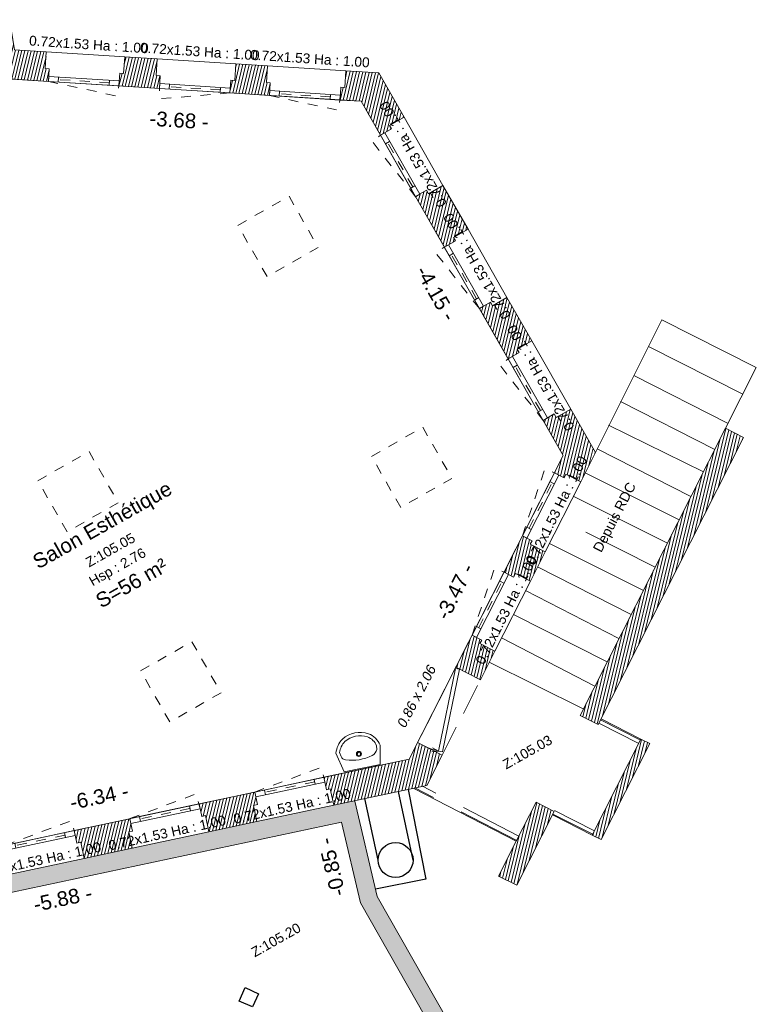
# Model space of a CAD drawing. Header units: metres. Extents: x 1525456 to 1525560, y 4222363 to 4222397.
# Tile 16 of 16: x 1525482 to 1525489, y 4222381 to 4222391. Entities that reach past the tile are written whole.
import ezdxf
from ezdxf.enums import TextEntityAlignment as Align

# ---------------------------------------------------------------- set-up
doc = ezdxf.new("R2010")
doc.units = ezdxf.units.M
doc.header["$LTSCALE"] = 0.1
doc.header["$PDMODE"] = 34
doc.header["$PDSIZE"] = 0.1
for name, pattern in [('ACAD_ISO07W100', [3, 0, -3]), ('BAZ_MUR-interrompu', [0.2, 0.05, -0.1, 0.05]), ('CACHE', [9.525, 6.35, -3.175]), ('CACHE2', [4.7625, 3.175, -1.5875])]:
    doc.linetypes.add(name, pattern=pattern)
doc.layers.get('0').update_dxf_attribs({"lineweight": 9})
doc.layers.get('Defpoints').update_dxf_attribs({"lineweight": 9})
doc.layers.add('0_Contours', color=6, linetype='Continuous', lineweight=9, plot=False)
for name, color, linetype, lineweight in [('0_Cotation', 142, 'CACHE2', 9), ('0_cotation surfaces', 152, 'Continuous', 9), ('Escalier', 35, 'Continuous', 9), ('Fenêtre', 39, 'Continuous', 9), ('Garde-corps', 37, 'CACHE', 9), ('Hauteur allège', 153, 'Continuous', 9), ('Mobilier', 251, 'Continuous', 9), ('Mur', 7, 'Continuous', 9), ('Mur-bas', 250, 'Continuous', 9), ('Mur-hachures', 254, 'Continuous', 9), ('Porte', 39, 'Continuous', 9), ('Poutre', 253, 'CACHE2', 9), ('Réseau_Eclairage_Symbole', 242, 'CACHE2', 9), ('Texte-Altitude', 115, 'Continuous', 9), ('Texte-hauteur', 112, 'CACHE', 9), ('Texte-Pièce', 166, 'Continuous', 9)]:
    doc.layers.add(name, color=color, linetype=linetype, lineweight=lineweight)
doc.layers.add('Equipement_Divers', color=253, linetype='Continuous')
doc.layers.add('Réseau_Ventillation_clim_Symbole', color=143, linetype='Continuous')
doc.styles.add('ARIAL', font='arial.ttf')
doc.styles.add('BAZ_CALIBRI_LT', font='calibril.ttf')
doc.styles.add('BAZ_CALIBRI_LT_IT', font='arial.ttf', dxfattribs={"oblique": 9})
doc.styles.get("Standard").update_dxf_attribs({"font": 'arial.ttf'})
doc.dimstyles.new('Cotation', dxfattribs={"dimtxt": 0.18, "dimasz": 0.1, "dimexe": 0.18, "dimexo": 0.2, "dimgap": 0.09, "dimtad": 0, "dimzin": 0, "dimdsep": 46, "dimtxsty": 'ARIAL', "dimblk1": 'OBLIQUE', "dimblk2": 'OBLIQUE', "dimsah": 1, "dimcen": 0.09, "dimse1": 1, "dimse2": 1, "dimsd1": 1, "dimsd2": 1, "dimclrd": 252, "dimaunit": 2, "dimadec": 3, "dimazin": 0, "dimtfac": 1, "dimtix": 1, "dimtofl": 0, "dimtmove": 0, "dimatfit": 3, "dimldrblk": 'OBLIQUE', "dimfxl": 1, "dimtolj": 1, "dimtzin": 0, "dimarcsym": 0})
pattern_1 = [(76.5, (0, 0), (-0.03087274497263, 0.00741189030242), [])]

# ---------------------------------------------------------------- blocks, each defined once
blk = doc.blocks.new('*U169')
at = {"color": 0, "linetype": 'Continuous'}
blk.add_lwpolyline([(0.72, -0.05), (0, -0.05), (0, 0), (0.72, 0)], close=True, dxfattribs=at)
at = {"linetype": 'BAZ_MUR-interrompu', "ltscale": 2, "flags": 128}
blk.add_lwpolyline([(0.72, -0.05), (0.008, -0.155), (0, -0.05)], dxfattribs=at)
at = {"flags": 128}
blk.add_lwpolyline([(0.72, -0.05), (0, -0.05)], dxfattribs=at)
at = {"color": 0, "linetype": 'Continuous'}
for points in [[(0.1, 0), (0.1, -0.05)], [(0.62, 0), (0.62, -0.05)]]:
    blk.add_lwpolyline(points, dxfattribs=at)
at = {"color": 0, "linetype": 'ACAD_ISO07W100', "ltscale": 0.01}
blk.add_lwpolyline([(0.1, -0.025), (0.62, -0.025)], dxfattribs=at)
at = {"layer": 'Hauteur allège', "style": 'BAZ_CALIBRI_LT'}
blk.add_attdef('DIM', text='', height=0.1, rotation=180.4578, dxfattribs=at).set_placement((0.379, 0.12), align=Align.TOP_CENTER)
at = {"layer": 'Hauteur allège', "style": 'BAZ_CALIBRI_LT', "flags": 5}
for tag, p in [('HAUTEUR', (1.767, 0.133)), ('ALLEGE', (1.769, 0.011))]:
    blk.add_attdef(tag, p, '', height=0.1, dxfattribs=at)
blk = doc.blocks.new('*U123')
at = {"color": 0, "linetype": 'Continuous'}
blk.add_lwpolyline([(0.72, -0.05), (0, -0.05), (0, 0), (0.72, 0)], close=True, dxfattribs=at)
at = {"linetype": 'BAZ_MUR-interrompu', "ltscale": 2, "flags": 128}
blk.add_lwpolyline([(0.72, -0.05), (0.008, -0.155), (0, -0.05)], dxfattribs=at)
at = {"flags": 128}
blk.add_lwpolyline([(0.72, -0.05), (0, -0.05)], dxfattribs=at)
at = {"color": 0, "linetype": 'Continuous'}
for points in [[(0.1, 0), (0.1, -0.05)], [(0.62, 0), (0.62, -0.05)]]:
    blk.add_lwpolyline(points, dxfattribs=at)
at = {"color": 0, "linetype": 'ACAD_ISO07W100', "ltscale": 0.01}
blk.add_lwpolyline([(0.1, -0.025), (0.62, -0.025)], dxfattribs=at)
at = {"layer": 'Hauteur allège', "style": 'BAZ_CALIBRI_LT'}
blk.add_attdef('DIM', text='', height=0.1, rotation=180.4578, dxfattribs=at).set_placement((0.379, 0.12), align=Align.TOP_CENTER)
at = {"layer": 'Hauteur allège', "style": 'BAZ_CALIBRI_LT', "flags": 5}
for tag, p in [('HAUTEUR', (1.767, 0.133)), ('ALLEGE', (1.769, 0.011))]:
    blk.add_attdef(tag, p, '', height=0.1, dxfattribs=at)
blk = doc.blocks.new('*U119')
at = {"color": 0, "linetype": 'Continuous'}
blk.add_lwpolyline([(0.72, -0.05), (0, -0.05), (0, 0), (0.72, 0)], close=True, dxfattribs=at)
at = {"linetype": 'BAZ_MUR-interrompu', "ltscale": 2, "flags": 128}
blk.add_lwpolyline([(0.72, -0.05), (0.008, -0.155), (0, -0.05)], dxfattribs=at)
at = {"flags": 128}
blk.add_lwpolyline([(0.72, -0.05), (0, -0.05)], dxfattribs=at)
at = {"color": 0, "linetype": 'Continuous'}
for points in [[(0.1, 0), (0.1, -0.05)], [(0.62, 0), (0.62, -0.05)]]:
    blk.add_lwpolyline(points, dxfattribs=at)
at = {"color": 0, "linetype": 'ACAD_ISO07W100', "ltscale": 0.01}
blk.add_lwpolyline([(0.1, -0.025), (0.62, -0.025)], dxfattribs=at)
at = {"layer": 'Hauteur allège', "style": 'BAZ_CALIBRI_LT'}
blk.add_attdef('DIM', text='', height=0.1, rotation=180.4578, dxfattribs=at).set_placement((0.379, 0.12), align=Align.TOP_CENTER)
at = {"layer": 'Hauteur allège', "style": 'BAZ_CALIBRI_LT', "flags": 5}
for tag, p in [('HAUTEUR', (1.767, 0.133)), ('ALLEGE', (1.769, 0.011))]:
    blk.add_attdef(tag, p, '', height=0.1, dxfattribs=at)
blk = doc.blocks.new('*U124')
at = {"linetype": 'BAZ_MUR-interrompu', "ltscale": 2, "flags": 128}
blk.add_lwpolyline([(0, 0.05), (0.712, 0.155), (0.72, 0.05)], dxfattribs=at)
at = {"color": 0, "linetype": 'Continuous'}
blk.add_lwpolyline([(0.72, 0.05), (0, 0.05), (0, 0), (0.72, 0)], close=True, dxfattribs=at)
at = {"flags": 128}
blk.add_lwpolyline([(0.72, 0.05), (0, 0.05)], dxfattribs=at)
at = {"color": 0, "linetype": 'Continuous'}
for points in [[(0.1, 0), (0.1, 0.05)], [(0.62, 0), (0.62, 0.05)]]:
    blk.add_lwpolyline(points, dxfattribs=at)
at = {"color": 0, "linetype": 'ACAD_ISO07W100', "ltscale": 0.01}
blk.add_lwpolyline([(0.1, 0.025), (0.62, 0.025)], dxfattribs=at)
at = {"layer": 'Hauteur allège', "style": 'BAZ_CALIBRI_LT', "flags": 5}
for tag, p in [('HAUTEUR', (1.767, 0.183)), ('ALLEGE', (1.769, 0.061))]:
    blk.add_attdef(tag, p, '', height=0.1, dxfattribs=at)
at = {"layer": 'Hauteur allège', "style": 'BAZ_CALIBRI_LT'}
blk.add_attdef('DIM', text='', height=0.1, rotation=0.3449, dxfattribs=at).set_placement((0.388, -0.092), align=Align.TOP_CENTER)
blk = doc.blocks.new('*U137')
at = {"linetype": 'BAZ_MUR-interrompu', "ltscale": 2, "flags": 128}
blk.add_lwpolyline([(0, 0.05), (0.712, 0.155), (0.72, 0.05)], dxfattribs=at)
at = {"color": 0, "linetype": 'Continuous'}
blk.add_lwpolyline([(0.72, 0.05), (0, 0.05), (0, 0), (0.72, 0)], close=True, dxfattribs=at)
at = {"flags": 128}
blk.add_lwpolyline([(0.72, 0.05), (0, 0.05)], dxfattribs=at)
at = {"color": 0, "linetype": 'Continuous'}
for points in [[(0.1, 0), (0.1, 0.05)], [(0.62, 0), (0.62, 0.05)]]:
    blk.add_lwpolyline(points, dxfattribs=at)
at = {"color": 0, "linetype": 'ACAD_ISO07W100', "ltscale": 0.01}
blk.add_lwpolyline([(0.1, 0.025), (0.62, 0.025)], dxfattribs=at)
at = {"layer": 'Hauteur allège', "style": 'BAZ_CALIBRI_LT', "flags": 5}
for tag, p in [('HAUTEUR', (1.767, 0.183)), ('ALLEGE', (1.769, 0.061))]:
    blk.add_attdef(tag, p, '', height=0.1, dxfattribs=at)
at = {"layer": 'Hauteur allège', "style": 'BAZ_CALIBRI_LT'}
blk.add_attdef('DIM', text='', height=0.1, rotation=0.3449, dxfattribs=at).set_placement((0.388, -0.092), align=Align.TOP_CENTER)
blk = doc.blocks.new('*U128')
at = {"linetype": 'BAZ_MUR-interrompu', "ltscale": 2, "flags": 128}
blk.add_lwpolyline([(0, 0.05), (0.712, 0.155), (0.72, 0.05)], dxfattribs=at)
at = {"color": 0, "linetype": 'Continuous'}
blk.add_lwpolyline([(0.72, 0.05), (0, 0.05), (0, 0), (0.72, 0)], close=True, dxfattribs=at)
at = {"flags": 128}
blk.add_lwpolyline([(0.72, 0.05), (0, 0.05)], dxfattribs=at)
at = {"color": 0, "linetype": 'Continuous'}
for points in [[(0.1, 0), (0.1, 0.05)], [(0.62, 0), (0.62, 0.05)]]:
    blk.add_lwpolyline(points, dxfattribs=at)
at = {"color": 0, "linetype": 'ACAD_ISO07W100', "ltscale": 0.01}
blk.add_lwpolyline([(0.1, 0.025), (0.62, 0.025)], dxfattribs=at)
at = {"layer": 'Hauteur allège', "style": 'BAZ_CALIBRI_LT', "flags": 5}
for tag, p in [('HAUTEUR', (1.767, 0.183)), ('ALLEGE', (1.769, 0.061))]:
    blk.add_attdef(tag, p, '', height=0.1, dxfattribs=at)
at = {"layer": 'Hauteur allège', "style": 'BAZ_CALIBRI_LT'}
blk.add_attdef('DIM', text='', height=0.1, rotation=0.3449, dxfattribs=at).set_placement((0.388, -0.092), align=Align.TOP_CENTER)
blk = doc.blocks.new('*U127')
at = {"linetype": 'BAZ_MUR-interrompu', "ltscale": 2, "flags": 128}
blk.add_lwpolyline([(0, 0.05), (0.712, 0.155), (0.72, 0.05)], dxfattribs=at)
at = {"color": 0, "linetype": 'Continuous'}
blk.add_lwpolyline([(0.72, 0.05), (0, 0.05), (0, 0), (0.72, 0)], close=True, dxfattribs=at)
at = {"flags": 128}
blk.add_lwpolyline([(0.72, 0.05), (0, 0.05)], dxfattribs=at)
at = {"color": 0, "linetype": 'Continuous'}
for points in [[(0.1, 0), (0.1, 0.05)], [(0.62, 0), (0.62, 0.05)]]:
    blk.add_lwpolyline(points, dxfattribs=at)
at = {"color": 0, "linetype": 'ACAD_ISO07W100', "ltscale": 0.01}
blk.add_lwpolyline([(0.1, 0.025), (0.62, 0.025)], dxfattribs=at)
at = {"layer": 'Hauteur allège', "style": 'BAZ_CALIBRI_LT', "flags": 5}
for tag, p in [('HAUTEUR', (1.767, 0.183)), ('ALLEGE', (1.769, 0.061))]:
    blk.add_attdef(tag, p, '', height=0.1, dxfattribs=at)
at = {"layer": 'Hauteur allège', "style": 'BAZ_CALIBRI_LT'}
blk.add_attdef('DIM', text='', height=0.1, rotation=0.3449, dxfattribs=at).set_placement((0.388, -0.092), align=Align.TOP_CENTER)
blk = doc.blocks.new('*U125')
at = {"linetype": 'BAZ_MUR-interrompu', "ltscale": 2, "flags": 128}
blk.add_lwpolyline([(0, 0.05), (0.712, 0.155), (0.72, 0.05)], dxfattribs=at)
at = {"color": 0, "linetype": 'Continuous'}
blk.add_lwpolyline([(0.72, 0.05), (0, 0.05), (0, 0), (0.72, 0)], close=True, dxfattribs=at)
at = {"flags": 128}
blk.add_lwpolyline([(0.72, 0.05), (0, 0.05)], dxfattribs=at)
at = {"color": 0, "linetype": 'Continuous'}
for points in [[(0.1, 0), (0.1, 0.05)], [(0.62, 0), (0.62, 0.05)]]:
    blk.add_lwpolyline(points, dxfattribs=at)
at = {"color": 0, "linetype": 'ACAD_ISO07W100', "ltscale": 0.01}
blk.add_lwpolyline([(0.1, 0.025), (0.62, 0.025)], dxfattribs=at)
at = {"layer": 'Hauteur allège', "style": 'BAZ_CALIBRI_LT', "flags": 5}
for tag, p in [('HAUTEUR', (1.767, 0.183)), ('ALLEGE', (1.769, 0.061))]:
    blk.add_attdef(tag, p, '', height=0.1, dxfattribs=at)
at = {"layer": 'Hauteur allège', "style": 'BAZ_CALIBRI_LT'}
blk.add_attdef('DIM', text='', height=0.1, rotation=179.8291, dxfattribs=at).set_placement((0.332, -0.402), align=Align.TOP_CENTER)
blk = doc.blocks.new('*U130')
at = {"linetype": 'BAZ_MUR-interrompu', "ltscale": 2, "flags": 128}
blk.add_lwpolyline([(0.72, 0.05), (0.008, 0.155), (0, 0.05)], dxfattribs=at)
at = {"color": 0, "linetype": 'Continuous'}
blk.add_lwpolyline([(0.72, 0.05), (0, 0.05), (0, 0), (0.72, 0)], close=True, dxfattribs=at)
at = {"flags": 128}
blk.add_lwpolyline([(0.72, 0.05), (0, 0.05)], dxfattribs=at)
at = {"color": 0, "linetype": 'Continuous'}
for points in [[(0.1, 0), (0.1, 0.05)], [(0.62, 0), (0.62, 0.05)]]:
    blk.add_lwpolyline(points, dxfattribs=at)
at = {"color": 0, "linetype": 'ACAD_ISO07W100', "ltscale": 0.01}
blk.add_lwpolyline([(0.1, 0.025), (0.62, 0.025)], dxfattribs=at)
at = {"layer": 'Hauteur allège', "style": 'BAZ_CALIBRI_LT', "flags": 5}
for tag, p in [('HAUTEUR', (1.767, 0.183)), ('ALLEGE', (1.769, 0.061))]:
    blk.add_attdef(tag, p, '', height=0.1, dxfattribs=at)
at = {"layer": 'Hauteur allège', "style": 'BAZ_CALIBRI_LT'}
blk.add_attdef('DIM', text='', height=0.1, rotation=179.8291, dxfattribs=at).set_placement((0.332, -0.402), align=Align.TOP_CENTER)
blk = doc.blocks.new('*U126')
at = {"linetype": 'BAZ_MUR-interrompu', "ltscale": 2, "flags": 128}
blk.add_lwpolyline([(0.72, 0.05), (0.008, 0.155), (0, 0.05)], dxfattribs=at)
at = {"color": 0, "linetype": 'Continuous'}
blk.add_lwpolyline([(0.72, 0.05), (0, 0.05), (0, 0), (0.72, 0)], close=True, dxfattribs=at)
at = {"flags": 128}
blk.add_lwpolyline([(0.72, 0.05), (0, 0.05)], dxfattribs=at)
at = {"color": 0, "linetype": 'Continuous'}
for points in [[(0.1, 0), (0.1, 0.05)], [(0.62, 0), (0.62, 0.05)]]:
    blk.add_lwpolyline(points, dxfattribs=at)
at = {"color": 0, "linetype": 'ACAD_ISO07W100', "ltscale": 0.01}
blk.add_lwpolyline([(0.1, 0.025), (0.62, 0.025)], dxfattribs=at)
at = {"layer": 'Hauteur allège', "style": 'BAZ_CALIBRI_LT', "flags": 5}
for tag, p in [('HAUTEUR', (1.767, 0.183)), ('ALLEGE', (1.769, 0.061))]:
    blk.add_attdef(tag, p, '', height=0.1, dxfattribs=at)
at = {"layer": 'Hauteur allège', "style": 'BAZ_CALIBRI_LT'}
blk.add_attdef('DIM', text='', height=0.1, rotation=179.8291, dxfattribs=at).set_placement((0.332, -0.402), align=Align.TOP_CENTER)
blk = doc.blocks.new('*U129')
at = {"linetype": 'BAZ_MUR-interrompu', "ltscale": 2, "flags": 128}
blk.add_lwpolyline([(0, 0.05), (0.712, 0.155), (0.72, 0.05)], dxfattribs=at)
at = {"color": 0, "linetype": 'Continuous'}
blk.add_lwpolyline([(0.72, 0.05), (0, 0.05), (0, 0), (0.72, 0)], close=True, dxfattribs=at)
at = {"flags": 128}
blk.add_lwpolyline([(0.72, 0.05), (0, 0.05)], dxfattribs=at)
at = {"color": 0, "linetype": 'Continuous'}
for points in [[(0.1, 0), (0.1, 0.05)], [(0.62, 0), (0.62, 0.05)]]:
    blk.add_lwpolyline(points, dxfattribs=at)
at = {"color": 0, "linetype": 'ACAD_ISO07W100', "ltscale": 0.01}
blk.add_lwpolyline([(0.1, 0.025), (0.62, 0.025)], dxfattribs=at)
at = {"layer": 'Hauteur allège', "style": 'BAZ_CALIBRI_LT', "flags": 5}
for tag, p in [('HAUTEUR', (1.767, 0.183)), ('ALLEGE', (1.769, 0.061))]:
    blk.add_attdef(tag, p, '', height=0.1, dxfattribs=at)
at = {"layer": 'Hauteur allège', "style": 'BAZ_CALIBRI_LT'}
blk.add_attdef('DIM', text='', height=0.1, rotation=0.3449, dxfattribs=at).set_placement((0.388, -0.092), align=Align.TOP_CENTER)
blk = doc.blocks.new('lavabo_2')
for points in [[(0, 0.5), (0, 0), (-0.272, -0.059, -0.159252), (-0.442, 0.066, -0.262025), (-0.443, 0.427, -0.225431), (-0.26, 0.55)], [(-0.26, 0.503), (-0.212, 0.494, -0.233514), (-0.144, 0.418, -0.154882), (-0.157, 0.053, -0.24387), (-0.212, 0.001), (-0.269, -0.011, -0.146588), (-0.403, 0.091, -0.259474), (-0.403, 0.404, -0.215463)]]:
    blk.add_lwpolyline(points, format="xyb", close=True)
for radius in [0.0343, 0.0224]:
    blk.add_circle((-0.199, 0.245), radius)
blk = doc.blocks.new('*U15')
at = {"layer": 'Porte', "linetype": 'Continuous', "flags": 128}
for points in [[(0, 0), (0.83, 0.227)], [(0.83, 0.227), (0.841, 0.187)], [(0.841, 0.187), (0.011, -0.04)], [(0.841, 0.187), (0.838, 0.117)], [(0.841, 0.187), (0.878, 0.128)], [(0, 0), (0.011, -0.04)]]:
    blk.add_lwpolyline(points, dxfattribs=at)
at = {"layer": 'Porte', "linetype": 'Continuous'}
blk.add_arc((0.142, 0.019), 0.718, 358.4528, 13.4618, dxfattribs=at)
at = {"layer": 'Hauteur allège', "oblique": 9, "flags": 1}
for tag, p in [('HAUTEUR', (0.98, 0.271)), ('LARGEUR', (0.902, 0.102))]:
    blk.add_attdef(tag, p, '', height=0.1, dxfattribs=at)
at = {"layer": 'Hauteur allège', "oblique": 9}
blk.add_attdef('DIM', text='', height=0.1, rotation=179.2973, dxfattribs=at).set_placement((0.45, -0.187), align=Align.BOTTOM_CENTER)
blk = doc.blocks.new('*D63')
at = {"layer": 'Defpoints', "color": 0, "transparency": 16777216}
for p in [(1525481.611, 4222390.222), (1525485.279, 4222389.989), (1525485.259, 4222389.679)]:
    blk.add_point(p, dxfattribs=at)
at = {"layer": '0_Cotation', "color": 0, "transparency": 16777216, "insert": (1525483.425, 4222389.796), "char_height": 0.15, "attachment_point": 5, "rotation": 356.3609, "style": 'ARIAL'}
blk.add_mtext('\\A1;-3.68 -', dxfattribs=at)
blk = doc.blocks.new('_OBLIQUE')
at = {"color": 0, "linetype": 'ByBlock'}
blk.add_line((-0.5, -0.5), (0.5, 0.5), dxfattribs=at)
blk = doc.blocks.new('*D64')
at = {"layer": 'Defpoints', "color": 0, "transparency": 16777216}
for p in [(1525485.279, 4222389.989), (1525485.013, 4222389.837), (1525487.338, 4222386.381)]:
    blk.add_point(p, dxfattribs=at)
at = {"layer": '0_Cotation', "color": 0, "transparency": 16777216, "insert": (1525486.043, 4222388.033), "char_height": 0.15, "attachment_point": 5, "rotation": 299.709, "style": 'ARIAL'}
blk.add_mtext('\\A1;-4.15 -', dxfattribs=at)
blk = doc.blocks.new('*D65')
at = {"layer": 'Defpoints', "color": 0, "transparency": 16777216}
for p in [(1525487.019, 4222386.542), (1525487.338, 4222386.381), (1525485.77, 4222383.287)]:
    blk.add_point(p, dxfattribs=at)
at = {"layer": '0_Cotation', "color": 0, "transparency": 16777216, "insert": (1525486.235, 4222384.995), "char_height": 0.15, "attachment_point": 5, "rotation": 63.1297, "style": 'ARIAL'}
blk.add_mtext('\\A1;-3.47 -', dxfattribs=at)
blk = doc.blocks.new('*D66')
at = {"layer": 'Defpoints', "color": 0, "transparency": 16777216}
for p in [(1525485.711, 4222383.565), (1525485.77, 4222383.287), (1525479.57, 4222381.964)]:
    blk.add_point(p, dxfattribs=at)
at = {"layer": '0_Cotation', "color": 0, "transparency": 16777216, "insert": (1525482.611, 4222382.903), "char_height": 0.15, "attachment_point": 5, "rotation": 12.0483, "style": 'ARIAL'}
blk.add_mtext('\\A1;-6.34 -', dxfattribs=at)
blk = doc.blocks.new('*D109')
at = {"layer": 'Defpoints', "color": 0, "transparency": 16777216}
for p in [(1525485.274, 4222381.821), (1525485.126, 4222381.737), (1525487.838, 4222377.311)]:
    blk.add_point(p, dxfattribs=at)
at = {"layer": '0_Cotation', "color": 0, "transparency": 16777216, "insert": (1525486.408, 4222379.482), "char_height": 0.15, "attachment_point": 5, "rotation": 299.621, "style": 'ARIAL'}
blk.add_mtext('\\A1;-5.19 -', dxfattribs=at)
blk = doc.blocks.new('*D110')
at = {"layer": 'Defpoints', "color": 0, "transparency": 16777216}
for p in [(1525485.079, 4222382.645), (1525479.329, 4222381.421), (1525479.365, 4222381.252)]:
    blk.add_point(p, dxfattribs=at)
at = {"layer": '0_Cotation', "color": 0, "transparency": 16777216, "insert": (1525482.24, 4222381.864), "char_height": 0.15, "attachment_point": 5, "rotation": 12.0158, "style": 'ARIAL'}
blk.add_mtext('\\A1;-5.88 -', dxfattribs=at)
blk = doc.blocks.new('*D115')
at = {"layer": 'Defpoints', "color": 0, "transparency": 16777216}
for p in [(1525485.079, 4222382.645), (1525484.883, 4222382.599), (1525485.274, 4222381.821)]:
    blk.add_point(p, dxfattribs=at)
at = {"layer": '0_Cotation', "color": 0, "transparency": 16777216, "insert": (1525484.98, 4222382.187), "char_height": 0.15, "attachment_point": 5, "rotation": 103.2879, "style": 'ARIAL'}
blk.add_mtext('\\A1;-0.85 -', dxfattribs=at)

msp = doc.modelspace()

# ---------------------------------------------------------------- hatches: boundary and pattern name
at = {"layer": 'Mur-hachures'}
h = msp.add_hatch(dxfattribs=at)
h.set_pattern_fill('ANSI31', color=256, scale=0.01, angle=31.5)
h.set_pattern_definition(pattern_1)
h.paths.add_polyline_path([(1525482.072, 4222390.493), (1525481.747, 4222390.514), (1525481.7, 4222390.808), (1525481.532, 4222390.781), (1525481.526, 4222390.821), (1525481.398, 4222390.8), (1525481.489, 4222390.23), (1525482.093, 4222390.191), (1525482.102, 4222390.321), (1525482.062, 4222390.324), (1525482.072, 4222390.493)])
h = msp.add_hatch(dxfattribs=at)
h.set_pattern_fill('ANSI31', color=256, scale=0.01, angle=31.5)
h.set_pattern_definition(pattern_1)
h.paths.add_polyline_path([(1525483.224, 4222390.119), (1525483.232, 4222390.249), (1525483.192, 4222390.252), (1525483.203, 4222390.421), (1525482.871, 4222390.443), (1525482.86, 4222390.273), (1525482.82, 4222390.275), (1525482.812, 4222390.146), (1525483.224, 4222390.119)])
h = msp.add_hatch(dxfattribs=at)
h.set_pattern_fill('ANSI31', color=256, scale=0.01, angle=31.5)
h.set_pattern_definition(pattern_1)
h.paths.add_polyline_path([(1525483.943, 4222390.074), (1525484.345, 4222390.048), (1525484.354, 4222390.178), (1525484.314, 4222390.18), (1525484.324, 4222390.35), (1525484.002, 4222390.371), (1525483.991, 4222390.201), (1525483.951, 4222390.204), (1525483.943, 4222390.074)])
h = msp.add_hatch(dxfattribs=at)
h.set_pattern_fill('ANSI31', color=256, scale=0.01, angle=31.5)
h.set_pattern_definition(pattern_1)
h.paths.add_polyline_path([(1525485.459, 4222390.278), (1525485.123, 4222390.299), (1525485.112, 4222390.13), (1525485.072, 4222390.132), (1525485.064, 4222390.002), (1525485.279, 4222389.989), (1525485.476, 4222389.643), (1525485.589, 4222389.707), (1525485.569, 4222389.742), (1525485.717, 4222389.826), (1525485.459, 4222390.278)])
h = msp.add_hatch(dxfattribs=at)
h.set_pattern_fill('ANSI31', color=256, scale=0.01, angle=31.5)
h.set_pattern_definition(pattern_1)
h.paths.add_polyline_path([(1525486.127, 4222388.502), (1525486.24, 4222388.567), (1525486.22, 4222388.601), (1525486.368, 4222388.686), (1525486.113, 4222389.131), (1525485.966, 4222389.047), (1525485.946, 4222389.082), (1525485.833, 4222389.018), (1525486.127, 4222388.502)])
h = msp.add_hatch(dxfattribs=at)
h.set_pattern_fill('ANSI31', color=256, scale=0.01, angle=31.5)
h.set_pattern_definition(pattern_1)
h.paths.add_polyline_path([(1525486.764, 4222387.991), (1525486.617, 4222387.906), (1525486.597, 4222387.941), (1525486.484, 4222387.877), (1525486.777, 4222387.364), (1525486.89, 4222387.428), (1525486.87, 4222387.463), (1525487.018, 4222387.547), (1525486.764, 4222387.991)])
h = msp.add_hatch(dxfattribs=at)
h.set_pattern_fill('ANSI31', color=256, scale=0.01, angle=31.5)
h.set_pattern_definition(pattern_1)
h.paths.add_polyline_path([(1525487.414, 4222386.852), (1525487.666, 4222386.41), (1525487.516, 4222386.112), (1525487.364, 4222386.189), (1525487.346, 4222386.153), (1525487.248, 4222386.203), (1525487.338, 4222386.381), (1525487.134, 4222386.738), (1525487.247, 4222386.803), (1525487.266, 4222386.768)])
h = msp.add_hatch(dxfattribs=at)
h.set_pattern_fill('ANSI31', color=256, scale=0.01, angle=31.5)
h.set_pattern_definition(pattern_1)
h.paths.add_polyline_path([(1525488.647, 4222385.978), (1525488.991, 4222386.657), (1525489.175, 4222386.564), (1525487.693, 4222383.639), (1525487.509, 4222383.732)])
h = msp.add_hatch(dxfattribs=at)
h.set_pattern_fill('ANSI31', color=256, scale=0.01, angle=31.5)
h.set_pattern_definition(pattern_1)
h.paths.add_polyline_path([(1525487.154, 4222385.398), (1525487.002, 4222385.475), (1525487.02, 4222385.511), (1525486.922, 4222385.561), (1525486.735, 4222385.191), (1525486.833, 4222385.141), (1525486.851, 4222385.177), (1525487.003, 4222385.1)])
h = msp.add_hatch(dxfattribs=at)
h.set_pattern_fill('ANSI31', color=256, scale=0.01, angle=31.5)
h.set_pattern_definition(pattern_1)
h.paths.add_polyline_path([(1525486.494, 4222384.095), (1525486.244, 4222384.222), (1525486.41, 4222384.549), (1525486.508, 4222384.499), (1525486.49, 4222384.463), (1525486.641, 4222384.386)])
h = msp.add_hatch(dxfattribs=at)
h.set_pattern_fill('ANSI31', color=256, scale=0.01, angle=31.5)
h.set_pattern_definition(pattern_1)
h.paths.add_polyline_path([(1525485.77, 4222383.287), (1525484.899, 4222383.101), (1525484.926, 4222382.974), (1525484.965, 4222382.982), (1525485.001, 4222382.816), (1525485.948, 4222383.018), (1525486.105, 4222383.328), (1525485.855, 4222383.455)])
h = msp.add_hatch(dxfattribs=at)
h.set_pattern_fill('ANSI31', color=256, scale=0.01, angle=31.5)
h.set_pattern_definition(pattern_1)
h.paths.add_polyline_path([(1525487.634, 4222382.512), (1525488.13, 4222383.49), (1525488.219, 4222383.445), (1525487.723, 4222382.466)])
h = msp.add_hatch(dxfattribs=at)
h.set_pattern_fill('ANSI31', color=256, scale=0.01, angle=31.5)
h.set_pattern_definition(pattern_1)
h.paths.add_polyline_path([(1525484.195, 4222382.951), (1525483.628, 4222382.83), (1525483.655, 4222382.703), (1525483.694, 4222382.711), (1525483.729, 4222382.545), (1525484.218, 4222382.649), (1525484.183, 4222382.815), (1525484.222, 4222382.824)])
at = {"layer": 'Mur-hachures', "true_color": 0xe8e8e8}
h = msp.add_hatch(color=254, dxfattribs=at)
h.dxf.hatch_style = 1
h.paths.add_polyline_path([(1525488.083, 4222377.244), (1525485.443, 4222381.887), (1525485.213, 4222382.861), (1525485.001, 4222382.816), (1525484.218, 4222382.649), (1525483.729, 4222382.545), (1525482.947, 4222382.378), (1525482.458, 4222382.273), (1525481.676, 4222382.106), (1525481.187, 4222382.002), (1525480.404, 4222381.835), (1525480.292, 4222381.811), (1525480.328, 4222381.634), (1525485.079, 4222382.645), (1525485.274, 4222381.821), (1525487.838, 4222377.311), (1525479.202, 4222372.407), (1525476.367, 4222377.37), (1525479.22, 4222379.01), (1525478.01, 4222381.144), (1525479.13, 4222381.77), (1525479.329, 4222381.421), (1525479.495, 4222381.457), (1525479.465, 4222381.634), (1525479.42, 4222381.625), (1525479.198, 4222382.014), (1525477.764, 4222381.213), (1525478.209, 4222380.428), (1525478.603, 4222379.732), (1525478.975, 4222379.077), (1525476.121, 4222377.436), (1525479.135, 4222372.162)])
at = {"layer": 'Mur-hachures'}
h = msp.add_hatch(dxfattribs=at)
h.set_pattern_fill('ANSI31', color=256, scale=0.01, angle=31.5)
h.set_pattern_definition(pattern_1)
h.paths.add_polyline_path([(1525487.061, 4222382.847), (1525487.245, 4222382.754), (1525486.864, 4222382.002), (1525486.68, 4222382.095), (1525486.859, 4222382.449)])
h = msp.add_hatch(dxfattribs=at)
h.set_pattern_fill('ANSI31', color=256, scale=0.01, angle=31.5)
h.set_pattern_definition(pattern_1)
h.paths.add_polyline_path([(1525482.356, 4222382.558), (1525482.384, 4222382.431), (1525482.423, 4222382.44), (1525482.458, 4222382.273), (1525482.947, 4222382.378), (1525482.912, 4222382.544), (1525482.951, 4222382.552), (1525482.924, 4222382.679)])

# ---------------------------------------------------------------- linework, layer by layer
at = {"layer": '0_Contours', "flags": 128}
msp.add_lwpolyline([(1525477.379, 4222385.526), (1525477.714, 4222385.898), (1525477.691, 4222385.918), (1525481.317, 4222389.941), (1525481.34, 4222389.921), (1525481.611, 4222390.222), (1525485.279, 4222389.989), (1525487.338, 4222386.381), (1525485.77, 4222383.287), (1525479.57, 4222381.964), (1525479.254, 4222382.519), (1525479.132, 4222382.45)], close=True, dxfattribs=at)
at = {"layer": 'Equipement_Divers', "flags": 128}
msp.add_lwpolyline([(1525485.759, 4222382.978), (1525485.938, 4222382.062), (1525485.426, 4222381.96)], dxfattribs=at)
msp.add_lwpolyline([(1525484.037, 4222380.82), (1525484.098, 4222380.958), (1525484.233, 4222380.896), (1525484.172, 4222380.762)], close=True, dxfattribs=at)
at = {"layer": 'Escalier'}
for points in [[(1525488.344, 4222387.763), (1525487.666, 4222386.41)], [(1525488.991, 4222386.657), (1525489.305, 4222387.276), (1525488.344, 4222387.763)], [(1525488.206, 4222387.491), (1525489.167, 4222387.004)], [(1525488.056, 4222387.194), (1525489.017, 4222386.707)], [(1525487.922, 4222386.929), (1525488.882, 4222386.442)], [(1525487.799, 4222386.688), (1525488.767, 4222386.214)], [(1525487.685, 4222386.447), (1525488.638, 4222385.961)], [(1525487.562, 4222386.203), (1525488.52, 4222385.726)], [(1525487.44, 4222385.964), (1525488.399, 4222385.488)], [(1525487.568, 4222385.598), (1525488.274, 4222385.242)], [(1525487.197, 4222385.484), (1525488.154, 4222385.004)], [(1525487.076, 4222385.244), (1525488.03, 4222384.761)], [(1525486.953, 4222385.003), (1525487.906, 4222384.514)], [(1525486.831, 4222384.76), (1525487.785, 4222384.276)], [(1525486.71, 4222384.523), (1525487.661, 4222384.031)], [(1525487.542, 4222383.797), (1525486.584, 4222384.274)]]:
    msp.add_lwpolyline(points, dxfattribs=at)
msp.add_lwpolyline([(1525488.572, 4222386.933, 0, 0, 0), (1525487.124, 4222384.152, 0.15, 0, 0), (1525487.063, 4222384.036, 0, 0, 0)], format="xyseb", dxfattribs=at)
at = {"layer": 'Garde-corps', "flags": 128}
for points in [[(1525488.107, 4222383.445), (1525487.7, 4222383.652)], [(1525488.126, 4222383.481), (1525487.718, 4222383.688)], [(1525486.864, 4222382.458), (1525485.827, 4222382.992)], [(1525486.887, 4222382.502), (1525485.904, 4222383.009)], [(1525487.639, 4222382.52), (1525487.231, 4222382.727)], [(1525487.657, 4222382.556), (1525487.249, 4222382.763)]]:
    msp.add_lwpolyline(points, dxfattribs=at)
at = {"layer": 'Mur'}
for p, q in [((1525482.871, 4222390.443), (1525482.072, 4222390.493)), ((1525484.002, 4222390.371), (1525483.203, 4222390.421)), ((1525485.123, 4222390.299), (1525484.324, 4222390.35)), ((1525486.113, 4222389.131), (1525485.717, 4222389.826)), ((1525486.764, 4222387.991), (1525486.368, 4222388.686)), ((1525487.414, 4222386.852), (1525487.018, 4222387.547)), ((1525487.154, 4222385.398), (1525487.516, 4222386.112)), ((1525486.641, 4222384.386), (1525487.003, 4222385.1))]:
    msp.add_line(p, q, dxfattribs=at)
at = {"layer": 'Mur', "flags": 128}
for points in [[(1525482.072, 4222390.493), (1525481.747, 4222390.514), (1525481.7, 4222390.808), (1525481.532, 4222390.781), (1525481.526, 4222390.821), (1525481.398, 4222390.8), (1525481.489, 4222390.23), (1525482.093, 4222390.191), (1525482.102, 4222390.321), (1525482.062, 4222390.324), (1525482.072, 4222390.493)], [(1525483.224, 4222390.119), (1525483.232, 4222390.249), (1525483.192, 4222390.252), (1525483.203, 4222390.421), (1525482.871, 4222390.443), (1525482.86, 4222390.273), (1525482.82, 4222390.275), (1525482.812, 4222390.146), (1525483.224, 4222390.119)], [(1525483.943, 4222390.074), (1525484.345, 4222390.048), (1525484.354, 4222390.178), (1525484.314, 4222390.18), (1525484.324, 4222390.35), (1525484.002, 4222390.371), (1525483.991, 4222390.201), (1525483.951, 4222390.204), (1525483.943, 4222390.074)], [(1525485.459, 4222390.278), (1525485.123, 4222390.299), (1525485.112, 4222390.13), (1525485.072, 4222390.132), (1525485.064, 4222390.002), (1525485.279, 4222389.989), (1525485.476, 4222389.643), (1525485.589, 4222389.707), (1525485.569, 4222389.742), (1525485.717, 4222389.826), (1525485.459, 4222390.278)], [(1525486.127, 4222388.502), (1525486.24, 4222388.567), (1525486.22, 4222388.601), (1525486.368, 4222388.686), (1525486.113, 4222389.131), (1525485.966, 4222389.047), (1525485.946, 4222389.082), (1525485.833, 4222389.018), (1525486.127, 4222388.502)], [(1525486.764, 4222387.991), (1525486.617, 4222387.906), (1525486.597, 4222387.941), (1525486.484, 4222387.877), (1525486.777, 4222387.364), (1525486.89, 4222387.428), (1525486.87, 4222387.463), (1525487.018, 4222387.547), (1525486.764, 4222387.991)], [(1525487.414, 4222386.852), (1525487.666, 4222386.41), (1525487.516, 4222386.112), (1525487.364, 4222386.189), (1525487.346, 4222386.153), (1525487.248, 4222386.203), (1525487.338, 4222386.381), (1525487.134, 4222386.738), (1525487.247, 4222386.803), (1525487.266, 4222386.768), (1525487.414, 4222386.852)], [(1525488.647, 4222385.978), (1525488.991, 4222386.657), (1525489.175, 4222386.564), (1525487.693, 4222383.639), (1525487.509, 4222383.732)], [(1525487.154, 4222385.398), (1525487.002, 4222385.475), (1525487.02, 4222385.511), (1525486.922, 4222385.561), (1525486.735, 4222385.191), (1525486.833, 4222385.141), (1525486.851, 4222385.177), (1525487.003, 4222385.1), (1525487.154, 4222385.398)], [(1525486.494, 4222384.095), (1525486.244, 4222384.222), (1525486.41, 4222384.549), (1525486.508, 4222384.499), (1525486.49, 4222384.463), (1525486.641, 4222384.386), (1525486.494, 4222384.095)], [(1525485.77, 4222383.287), (1525484.899, 4222383.101), (1525484.926, 4222382.974), (1525484.965, 4222382.982), (1525485.001, 4222382.816), (1525485.948, 4222383.018), (1525486.105, 4222383.328), (1525485.855, 4222383.455)], [(1525487.634, 4222382.512), (1525488.13, 4222383.49), (1525488.219, 4222383.445), (1525487.723, 4222382.466)], [(1525484.195, 4222382.951), (1525483.628, 4222382.83), (1525483.655, 4222382.703), (1525483.694, 4222382.711), (1525483.729, 4222382.545), (1525484.218, 4222382.649), (1525484.183, 4222382.815), (1525484.222, 4222382.824), (1525484.195, 4222382.951)], [(1525482.356, 4222382.558), (1525482.384, 4222382.431), (1525482.423, 4222382.44), (1525482.458, 4222382.273), (1525482.947, 4222382.378), (1525482.912, 4222382.544), (1525482.951, 4222382.552), (1525482.924, 4222382.679), (1525482.356, 4222382.558)]]:
    msp.add_lwpolyline(points, close=True, dxfattribs=at)
for points in [[(1525488.13, 4222383.49), (1525487.723, 4222383.696)], [(1525486.859, 4222382.449), (1525485.816, 4222382.987)], [(1525487.061, 4222382.847), (1525487.245, 4222382.754), (1525486.864, 4222382.002), (1525486.68, 4222382.095), (1525486.859, 4222382.449), (1525487.061, 4222382.847)], [(1525484.218, 4222382.649), (1525485.001, 4222382.816)], [(1525476.367, 4222377.37), (1525479.22, 4222379.01), (1525478.01, 4222381.144), (1525479.13, 4222381.77), (1525479.329, 4222381.421), (1525485.079, 4222382.645)], [(1525487.634, 4222382.512), (1525487.227, 4222382.718)], [(1525482.947, 4222382.378), (1525483.729, 4222382.545)], [(1525481.676, 4222382.106), (1525482.458, 4222382.273)]]:
    msp.add_lwpolyline(points, dxfattribs=at)
at = {"layer": 'Mur-bas', "flags": 128}
for points in [[(1525485.214, 4222382.858), (1525485.443, 4222381.887), (1525488.083, 4222377.244), (1525479.135, 4222372.162), (1525476.121, 4222377.436)], [(1525485.079, 4222382.645), (1525485.274, 4222381.821), (1525487.838, 4222377.311), (1525479.202, 4222372.407), (1525476.367, 4222377.37)]]:
    msp.add_lwpolyline(points, dxfattribs=at)
at = {"layer": 'Poutre'}
for p, q in [((1525485.855, 4222383.455), (1525486.244, 4222384.222)), ((1525486.105, 4222383.328), (1525486.494, 4222384.095))]:
    msp.add_line(p, q, dxfattribs=at)
at = {"layer": 'Réseau_Eclairage_Symbole', "ltscale": 0.3}
for points in [[(1525484.024, 4222388.725), (1525484.545, 4222389.022), (1525484.842, 4222388.5), (1525484.321, 4222388.203)], [(1525485.385, 4222386.371), (1525485.907, 4222386.668), (1525486.204, 4222386.147), (1525485.682, 4222385.85)], [(1525481.987, 4222386.123), (1525482.508, 4222386.42), (1525482.805, 4222385.899), (1525482.284, 4222385.602)], [(1525483.033, 4222384.186), (1525483.555, 4222384.483), (1525483.852, 4222383.962), (1525483.33, 4222383.665)]]:
    msp.add_lwpolyline(points, close=True, dxfattribs=at)
at = {"layer": 'Réseau_Ventillation_clim_Symbole', "ltscale": 0.3, "flags": 128}
for points in [[(1525485.808, 4222382.258), (1525485.659, 4222382.957)], [(1525485.452, 4222382.258), (1525485.318, 4222382.884)]]:
    msp.add_lwpolyline(points, dxfattribs=at)
at = {"layer": 'Réseau_Ventillation_clim_Symbole', "ltscale": 0.3}
msp.add_circle((1525485.63, 4222382.258), 0.178, dxfattribs=at)

# ---------------------------------------------------------------- block references
at = {"layer": 'Fenêtre'}
ref = msp.add_blockref('*U130', (1525482.815, 4222390.196), dxfattribs=dict(at, rotation=176.3608536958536))
ref.add_attrib('DIM', '0.72x1.53 Ha : 1.00', (1525481.894, 4222390.559), dxfattribs={"layer": 'Hauteur allège', "height": 0.1, "rotation": 356.19, "style": 'BAZ_CALIBRI_LT_IT'})
ref = msp.add_blockref('*U125', (1525483.946, 4222390.124), dxfattribs=dict(at, rotation=176.3608536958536))
ref.add_attrib('DIM', '0.72x1.53 Ha : 1.00', (1525483.025, 4222390.487), dxfattribs={"layer": 'Hauteur allège', "height": 0.1, "rotation": 356.19, "style": 'BAZ_CALIBRI_LT_IT'})
ref = msp.add_blockref('*U126', (1525485.067, 4222390.052), dxfattribs=dict(at, rotation=176.3608536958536))
ref.add_attrib('DIM', '0.72x1.53 Ha : 1.00', (1525484.146, 4222390.415), dxfattribs={"layer": 'Hauteur allège', "height": 0.1, "rotation": 356.19, "style": 'BAZ_CALIBRI_LT_IT'})
ref = msp.add_blockref('*U127', (1525485.877, 4222389.042), dxfattribs=dict(at, rotation=119.7090289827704))
ref.add_attrib('DIM', '0.72x1.53 Ha : 1.00', (1525486.157, 4222388.947), dxfattribs={"layer": 'Hauteur allège', "height": 0.1, "rotation": 120.054, "style": 'BAZ_CALIBRI_LT_IT'})
ref = msp.add_blockref('*U129', (1525486.527, 4222387.902), dxfattribs=dict(at, rotation=119.7090289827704))
ref.add_attrib('DIM', '0.72x1.53 Ha : 1.00', (1525486.808, 4222387.806), dxfattribs={"layer": 'Hauteur allège', "height": 0.1, "rotation": 120.054, "style": 'BAZ_CALIBRI_LT_IT'})
ref = msp.add_blockref('*U128', (1525487.177, 4222386.763), dxfattribs=dict(at, rotation=119.7090289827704))
ref.add_attrib('DIM', '0.72x1.53 Ha : 1.00', (1525487.457, 4222386.668), dxfattribs={"layer": 'Hauteur allège', "height": 0.1, "rotation": 120.054, "style": 'BAZ_CALIBRI_LT_IT'})
ref = msp.add_blockref('*U137', (1525486.967, 4222385.538), dxfattribs=dict(at, rotation=63.12969113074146))
ref.add_attrib('DIM', '0.72x1.53 Ha : 1.00', (1525487.042, 4222385.252), dxfattribs={"layer": 'Hauteur allège', "height": 0.1, "rotation": 63.4746, "style": 'BAZ_CALIBRI_LT_IT'})
ref = msp.add_blockref('*U124', (1525486.454, 4222384.526), dxfattribs=dict(at, rotation=63.12969113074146))
ref.add_attrib('DIM', '0.72x1.53 Ha : 1.00', (1525486.529, 4222384.24), dxfattribs={"layer": 'Hauteur allège', "height": 0.1, "rotation": 63.4746, "style": 'BAZ_CALIBRI_LT_IT'})
ref = msp.add_blockref('*U119', (1525484.91, 4222383.052), dxfattribs=dict(at, rotation=192.0482753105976))
ref.add_attrib('DIM', '0.72x1.53 Ha : 1.00', (1525483.991, 4222382.626), dxfattribs={"layer": 'Hauteur allège', "height": 0.1, "rotation": 12.506, "style": 'BAZ_CALIBRI_LT_IT'})
ref = msp.add_blockref('*U123', (1525483.638, 4222382.781), dxfattribs=dict(at, rotation=192.0482753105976))
ref.add_attrib('DIM', '0.72x1.53 Ha : 1.00', (1525482.719, 4222382.355), dxfattribs={"layer": 'Hauteur allège', "height": 0.1, "rotation": 12.506, "style": 'BAZ_CALIBRI_LT_IT'})
ref = msp.add_blockref('*U169', (1525482.367, 4222382.509), dxfattribs=dict(at, rotation=192.0482753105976))
ref.add_attrib('DIM', '0.72x1.53 Ha : 1.00', (1525481.448, 4222382.083), dxfattribs={"layer": 'Hauteur allège', "height": 0.1, "rotation": 12.506, "style": 'BAZ_CALIBRI_LT_IT'})
at = {"layer": 'Mobilier', "xscale": 0.7500000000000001, "yscale": 0.7500000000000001, "zscale": 0.7500000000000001, "rotation": 281.4008260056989}
msp.add_blockref('lavabo_2', (1525485.106, 4222383.156), dxfattribs=at)
at = {"layer": 'Porte', "rotation": 243.1296911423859}
msp.add_blockref('*U15', (1525486.282, 4222384.202), dxfattribs=at).add_auto_attribs({'DIM': '0.86 x 2.06'})

# ---------------------------------------------------------------- texts
at = {"layer": '0_cotation surfaces', "insert": (1525482.904, 4222385.146), "char_height": 0.15, "width": 2.63372, "attachment_point": 2, "rotation": 29.442, "style": 'ARIAL'}
msp.add_mtext('S=56 m²', dxfattribs=at)
at = {"layer": 'Escalier', "insert": (1525487.636, 4222385.43), "char_height": 0.1, "width": 0.83425, "attachment_point": 1, "rotation": 62.5999}
msp.add_mtext('Depuis RDC', dxfattribs=at)
at = {"layer": 'Texte-Altitude', "char_height": 0.1, "width": 0.54726, "attachment_point": 2, "rotation": 29.4419}
for s, insert in [('Z:105.05', (1525482.7, 4222385.461)), ('Z:105.03', (1525486.948, 4222383.402)), ('Z:105.20', (1525484.387, 4222381.488))]:
    msp.add_mtext(s, dxfattribs=dict(at, insert=insert))
at = {"layer": 'Texte-hauteur', "insert": (1525482.772, 4222385.289), "char_height": 0.1, "width": 0.63839, "attachment_point": 2, "rotation": 29.4419}
msp.add_mtext('Hsp : 2.76', dxfattribs=at)
at = {"layer": 'Texte-Pièce', "insert": (1525482.605, 4222385.738), "char_height": 0.15, "width": 1.92783, "attachment_point": 2, "rotation": 29.4419}
msp.add_mtext('Salon Esthétique', dxfattribs=at)

# ---------------------------------------------------------------- dimensions: what is measured, and where the dimension line sits
at = {"layer": '0_Cotation'}
for p1, p2, distance, picture, middle in [((1525481.611, 4222390.222), (1525485.279, 4222389.989), -0.31, '*D63', (1525483.425, 4222389.796)), ((1525487.338, 4222386.381), (1525485.279, 4222389.989), 0.306, '*D64', (1525486.043, 4222388.033)), ((1525485.77, 4222383.287), (1525487.338, 4222386.381), 0.357, '*D65', (1525486.235, 4222384.995)), ((1525479.57, 4222381.964), (1525485.77, 4222383.287), 0.284, '*D66', (1525482.611, 4222382.903)), ((1525485.079, 4222382.645), (1525479.329, 4222381.421), 0.173, '*D110', (1525482.24, 4222381.864)), ((1525485.274, 4222381.821), (1525485.079, 4222382.645), 0.201, '*D115', (1525484.98, 4222382.187)), ((1525487.838, 4222377.311), (1525485.274, 4222381.821), 0.169, '*D109', (1525486.408, 4222379.482))]:
    dim = msp.add_aligned_dim(p1=p1, p2=p2, distance=distance, dimstyle='Cotation', override={"dimtxt": 0.15, "dimpost": '-<> -', "dimtmove": 2}, dxfattribs=at)
    dim.commit()
    dim.dimension.update_dxf_attribs({"geometry": picture, "text_midpoint": middle})

doc.saveas('drawing.dxf')
